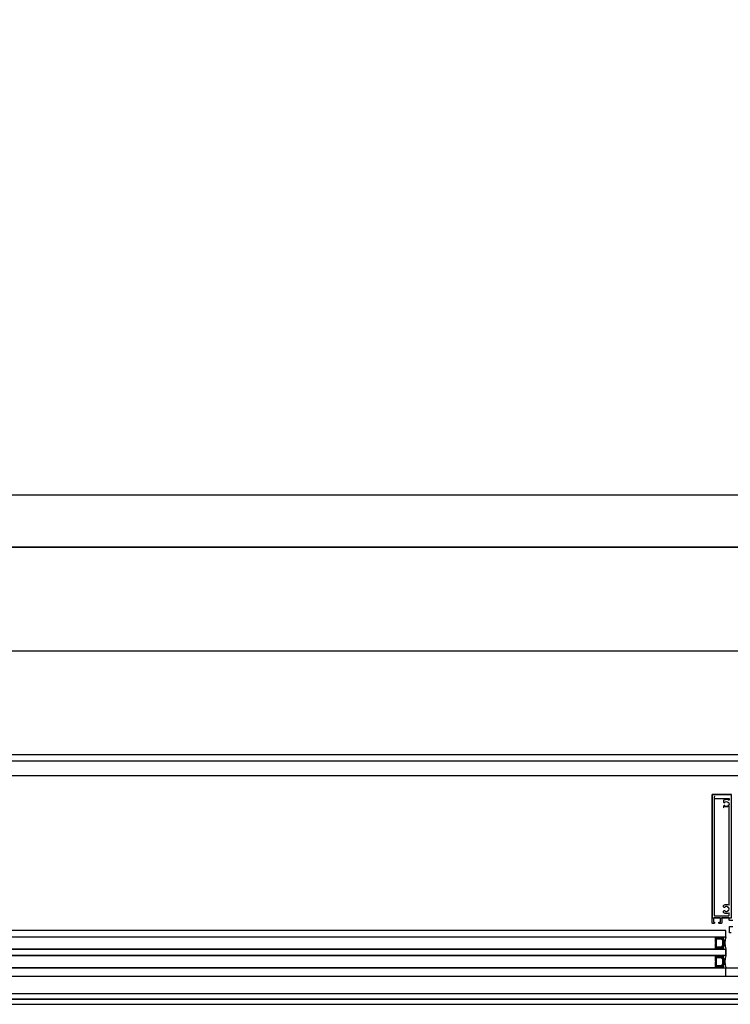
# Model space of a CAD drawing. Header units: millimetres. Extents: x 373037 to 682063, y 76092 to 274210.
# Tile 34 of 256: x 660155 to 660839, y 249592 to 250540. Entities that reach past the tile are written whole.
import ezdxf

# ---------------------------------------------------------------- set-up
doc = ezdxf.new("R2010")
doc.units = ezdxf.units.MM
doc.header["$LTSCALE"] = 100
doc.linetypes.add('ČÁRKOVANÁ', pattern=[19.05, 12.7, -6.35])
doc.layers.add('PUDORYS', color=253, linetype='CONTINUOUS')

msp = doc.modelspace()

# ---------------------------------------------------------------- linework, layer by layer
at = {"layer": 'PUDORYS', "color": 252, "ltscale": 5, "true_color": 0x939598}
msp.add_line((681126.64, 250082.15), (655526.64, 250082.15), dxfattribs=at)
at = {"layer": 'PUDORYS', "color": 252, "ltscale": 20, "true_color": 0x939598}
msp.add_line((661989.14, 250032.15), (655476.64, 250032.15), dxfattribs=at)
at = {"layer": 'PUDORYS', "color": 252, "true_color": 0x939598}
for p, q in [((661770.14, 249826.15), (658933.14, 249826.15)), ((660834.75, 249663.15), (656022.14, 249663.15)), ((658922.14, 249657.15), (660827.21, 249657.15)), ((660834.75, 249657.15), (660834.75, 249663.15)), ((658881.14, 249639.15), (660827.21, 249639.15)), ((660827.21, 249645.15), (658922.14, 249645.15)), ((660834.75, 249639.15), (660834.75, 249645.15)), ((660827.21, 249627.15), (658922.14, 249627.15)), ((660834.75, 249619.15), (660834.75, 249627.15)), ((658881.14, 249619.15), (660834.75, 249619.15))]:
    msp.add_line(p, q, dxfattribs=at)
at = {"layer": 'PUDORYS', "color": 252, "ltscale": 15, "true_color": 0x939598}
for points in [[(655036.64, 249592.15), (681616.64, 249592.15), (681616.64, 273272.15), (655036.64, 273272.15)], [(681611.64, 273267.15), (655041.64, 273267.15), (655041.64, 249597.15), (681611.64, 249597.15)], [(655063.64, 249619.15), (681589.64, 249619.15), (681589.64, 273245.15), (655063.64, 273245.15)], [(681581.64, 273237.15), (655071.64, 273237.15), (655071.64, 249627.15), (681581.64, 249627.15)], [(655270.64, 273038.15), (681383.2, 273038.15), (681383.2, 249826.15), (655270.64, 249826.15)], [(681376.64, 249832.15), (655276.64, 249832.15), (655276.64, 273032.15), (681376.64, 273032.15)], [(660821.64, 249675.4), (660840.14, 249675.4), (660840.14, 249794.07), (660821.64, 249794.07)], [(660834.75, 249663.15), (659964.14, 249663.15), (659964.14, 249657.15), (660834.75, 249657.15)], [(659964.14, 249645.15), (660834.75, 249645.15), (660834.75, 249639.15), (659964.14, 249639.15)]]:
    msp.add_lwpolyline(points, close=True, dxfattribs=at)
at = {"layer": 'PUDORYS', "color": 252, "linetype": 'ČÁRKOVANÁ', "ltscale": 5, "true_color": 0x939598}
for points in [[(681606.64, 249602.15), (655036.64, 249602.15), (655036.64, 273272.15), (681606.64, 273272.15)], [(681611.64, 249597.15), (655041.64, 249597.15), (655041.64, 273267.15), (681611.64, 273267.15)], [(681396.64, 249812.15), (655256.64, 249812.15), (655256.64, 273052.15), (681396.64, 273052.15)], [(681276.64, 249932.15), (655376.64, 249932.15), (655376.64, 272932.15), (681276.64, 272932.15)]]:
    msp.add_lwpolyline(points, close=True, dxfattribs=at)
at = {"layer": 'PUDORYS', "color": 252, "true_color": 0x939598}
for points in [[(681376.64, 249832.15), (655276.64, 249832.15), (655276.64, 273032.15), (681376.64, 273032.15)], [(681176.64, 250032.15), (655476.64, 250032.15), (655476.64, 272832.15), (681176.64, 272832.15)], [(660824.75, 249656.15), (660830.75, 249656.15), (660832.75, 249654.15), (660832.75, 249648.15), (660830.75, 249646.15), (660824.75, 249646.15), (660824.75, 249650.65), (660825.25, 249650.65), (660825.25, 249651.65), (660824.75, 249651.65)], [(660825.75, 249647.15), (660825.75, 249655.15), (660830.34, 249655.15), (660831.75, 249653.74), (660831.75, 249648.71), (660830.34, 249647.15)], [(660824.75, 249638.15), (660830.75, 249638.15), (660832.75, 249636.15), (660832.75, 249630.15), (660830.75, 249628.15), (660824.75, 249628.15), (660824.75, 249632.65), (660825.25, 249632.65), (660825.25, 249633.65), (660824.75, 249633.65)], [(660825.75, 249629.15), (660825.75, 249637.15), (660830.34, 249637.15), (660831.75, 249635.74), (660831.75, 249630.71), (660830.34, 249629.15)]]:
    msp.add_lwpolyline(points, close=True, dxfattribs=at)
at = {"layer": 'PUDORYS', "color": 252, "ltscale": 5, "true_color": 0x939598}
msp.add_lwpolyline([(655476.64, 250032.15), (681176.64, 250032.15), (681176.64, 272832.15), (655476.64, 272832.15)], close=True, dxfattribs=at)
at = {"layer": 'PUDORYS', "color": 252, "true_color": 0x939598}
for points in [[(660841.64, 249672.9), (660838.64, 249672.9, -0.414214), (660838.14, 249673.4), (660838.14, 249674.9, 0.414214), (660837.64, 249675.4), (660831.44, 249675.4, 0.414214), (660830.94, 249674.9), (660830.94, 249670.57, -0.414214), (660830.44, 249670.07), (660828.44, 249670.07, -0.414201), (660827.94, 249670.57), (660827.94, 249671.07), (660829.64, 249671.07), (660829.64, 249674.4, 0.414214), (660828.64, 249675.4), (660823.94, 249675.4, 0.414214), (660822.94, 249674.4), (660822.94, 249671.07), (660823.94, 249671.07), (660823.94, 249670.57, -0.41422), (660823.44, 249670.07), (660822.14, 249670.07, -0.414214), (660821.64, 249670.57), (660821.64, 249793.57, -0.414214), (660822.14, 249794.07), (660839.64, 249794.07, -0.414214)], [(660824.14, 249792.07, 0.414214), (660823.64, 249791.57), (660823.64, 249677.9, 0.414214), (660824.14, 249677.4), (660837.64, 249677.4, 0.414214), (660838.14, 249677.9), (660838.14, 249679.58, 0.565741), (660837.4, 249680.02, -0.267763), (660833.01, 249680.17, -0.258777), (660832.54, 249681.02), (660832.54, 249681.5, -0.414214), (660833.54, 249682.5), (660833.64, 249682.5, -0.64518), (660833.87, 249682.01, 0.341732), (660836.81, 249682.01, -0.64518), (660837.03, 249682.5), (660837.4, 249682.5, 0.298217), (660837.86, 249682.8, 0.208712), (660837.86, 249685, 0.298217), (660837.4, 249685.3), (660837.03, 249685.3, -0.64518), (660836.81, 249685.8, 0.341732), (660833.87, 249685.8, -0.64518), (660833.64, 249685.3), (660833.54, 249685.3, -0.414214), (660832.54, 249686.3), (660832.54, 249686.79, -0.258777), (660833.01, 249687.64, -0.267763), (660837.4, 249687.79, 0.565741), (660838.14, 249688.23), (660838.14, 249782.26, 0.565741), (660837.4, 249782.7, -0.267763), (660833.01, 249782.85)], [(660824.14, 249790.33), (660837.64, 249790.33, -0.414214), (660838.14, 249789.83), (660838.14, 249789.16, -0.565741), (660837.4, 249788.72, 0.267763), (660833.01, 249788.57, 0.258777), (660832.54, 249787.72), (660832.54, 249787.24, 0.414214), (660833.54, 249786.24), (660833.64, 249786.24, 0.64518), (660833.87, 249786.73, -0.341732), (660836.81, 249786.73, 0.64518), (660837.03, 249786.24), (660837.4, 249786.24, -0.298217), (660837.86, 249785.94, -0.208712), (660837.86, 249783.74, -0.298217), (660837.4, 249783.44), (660837.03, 249783.44, 0.64518), (660836.81, 249782.94, -0.341732), (660833.87, 249782.94, 0.64518), (660833.64, 249783.44), (660833.54, 249783.44, 0.414214), (660832.54, 249782.44), (660832.54, 249781.95, 0.258777), (660833.01, 249781.1)], [(660839.84, 249660.84), (660838.84, 249660.84, -0.414214), (660838.34, 249661.34), (660838.34, 249666.64, -0.414214), (660838.84, 249667.14), (660841.64, 249667.14, 0.414214)]]:
    msp.add_lwpolyline(points, format="xyb", dxfattribs=at)
for centre, radius, start, end in [((660826.89, 249656.65), 0.596, 303.03656, 56.96344), ((660827.18, 249656.65), 0.596, 303.03656, 56.96344), ((660827.47, 249656.65), 0.596, 303.03656, 56.96344), ((660827.76, 249656.65), 0.596, 303.03656, 56.96344), ((660828.06, 249656.65), 0.596, 303.03656, 56.96344), ((660828.35, 249656.65), 0.596, 303.03656, 56.96344), ((660828.64, 249656.65), 0.596, 303.03656, 56.96344), ((660828.93, 249656.65), 0.596, 303.03656, 56.96344), ((660829.23, 249656.65), 0.596, 303.03656, 56.96344), ((660829.52, 249656.65), 0.596, 303.03656, 56.96344), ((660829.81, 249656.65), 0.596, 303.03656, 56.96344), ((660830.1, 249656.65), 0.596, 303.03656, 56.96344), ((660830.4, 249656.65), 0.596, 303.03656, 56.96344), ((660830.41, 249656.52), 0.879, 313.99491, 46.49644), ((660830.32, 249656.37), 1.26, 321.96563, 38.49956), ((660830.16, 249656.23), 1.71, 327.29495, 32.68565), ((660829.91, 249656.09), 2.25, 331.52734, 28.40281), ((660829.57, 249655.92), 2.9, 335.30667, 25.29515), ((660829.2, 249655.8), 3.55, 337.29382, 22.40905), ((660856.64, 249651.15), 22.7, 164.67278, 195.32722), ((660826.89, 249645.65), 0.596, 303.03656, 56.96344), ((660827.18, 249645.65), 0.596, 303.03656, 56.96344), ((660827.47, 249645.65), 0.596, 303.03656, 56.96344), ((660827.76, 249645.65), 0.596, 303.03656, 56.96344), ((660828.06, 249645.65), 0.596, 303.03656, 56.96344), ((660828.35, 249645.65), 0.596, 303.03656, 56.96344), ((660828.64, 249645.65), 0.596, 303.03656, 56.96344), ((660828.93, 249645.65), 0.596, 303.03656, 56.96344), ((660829.23, 249645.65), 0.596, 303.03656, 56.96344), ((660829.52, 249645.65), 0.596, 303.03656, 56.96344), ((660829.81, 249645.65), 0.596, 303.03656, 56.96344), ((660830.1, 249645.65), 0.596, 303.03656, 56.96344), ((660830.4, 249645.65), 0.596, 303.03656, 56.96344), ((660830.41, 249645.79), 0.879, 313.50356, 46.00509), ((660830.32, 249645.94), 1.26, 321.50044, 38.03437), ((660830.16, 249646.08), 1.71, 327.31435, 32.70505), ((660829.91, 249646.22), 2.25, 331.59719, 28.47266), ((660829.57, 249646.39), 2.9, 334.70485, 24.69333), ((660829.2, 249646.51), 3.55, 337.59095, 22.70618), ((660826.89, 249638.65), 0.596, 303.03656, 56.96344), ((660827.18, 249638.65), 0.596, 303.03656, 56.96344), ((660827.47, 249638.65), 0.596, 303.03656, 56.96344), ((660827.76, 249638.65), 0.596, 303.03656, 56.96344), ((660828.06, 249638.65), 0.596, 303.03656, 56.96344), ((660828.35, 249638.65), 0.596, 303.03656, 56.96344), ((660828.64, 249638.65), 0.596, 303.03656, 56.96344), ((660828.93, 249638.65), 0.596, 303.03656, 56.96344), ((660829.23, 249638.65), 0.596, 303.03656, 56.96344), ((660829.52, 249638.65), 0.596, 303.03656, 56.96344), ((660829.81, 249638.65), 0.596, 303.03656, 56.96344), ((660830.1, 249638.65), 0.596, 303.03656, 56.96344), ((660830.4, 249638.65), 0.596, 303.03656, 56.96344), ((660830.41, 249638.52), 0.879, 313.99491, 46.49644), ((660830.32, 249638.37), 1.26, 321.96563, 38.49956), ((660830.16, 249638.23), 1.71, 327.29495, 32.68565), ((660829.91, 249638.09), 2.25, 331.52734, 28.40281), ((660829.57, 249637.92), 2.9, 335.30667, 25.29515), ((660829.2, 249637.8), 3.55, 337.29382, 22.40905), ((660856.64, 249633.15), 22.7, 164.67278, 195.32722), ((660826.89, 249627.65), 0.596, 303.03656, 56.96344), ((660827.18, 249627.65), 0.596, 303.03656, 56.96344), ((660827.47, 249627.65), 0.596, 303.03656, 56.96344), ((660827.76, 249627.65), 0.596, 303.03656, 56.96344), ((660828.06, 249627.65), 0.596, 303.03656, 56.96344), ((660828.35, 249627.65), 0.596, 303.03656, 56.96344), ((660828.64, 249627.65), 0.596, 303.03656, 56.96344), ((660828.93, 249627.65), 0.596, 303.03656, 56.96344), ((660829.23, 249627.65), 0.596, 303.03656, 56.96344), ((660829.52, 249627.65), 0.596, 303.03656, 56.96344), ((660829.81, 249627.65), 0.596, 303.03656, 56.96344), ((660830.1, 249627.65), 0.596, 303.03656, 56.96344), ((660830.4, 249627.65), 0.596, 303.03656, 56.96344), ((660830.41, 249627.79), 0.879, 313.50356, 46.00509), ((660830.32, 249627.94), 1.26, 321.50044, 38.03437), ((660830.16, 249628.08), 1.71, 327.31435, 32.70505), ((660829.91, 249628.22), 2.25, 331.59719, 28.47266), ((660829.57, 249628.39), 2.9, 334.70485, 24.69333), ((660829.2, 249628.51), 3.55, 337.59095, 22.70618)]:
    msp.add_arc(centre, radius, start, end, dxfattribs=at)

doc.saveas('drawing.dxf')
